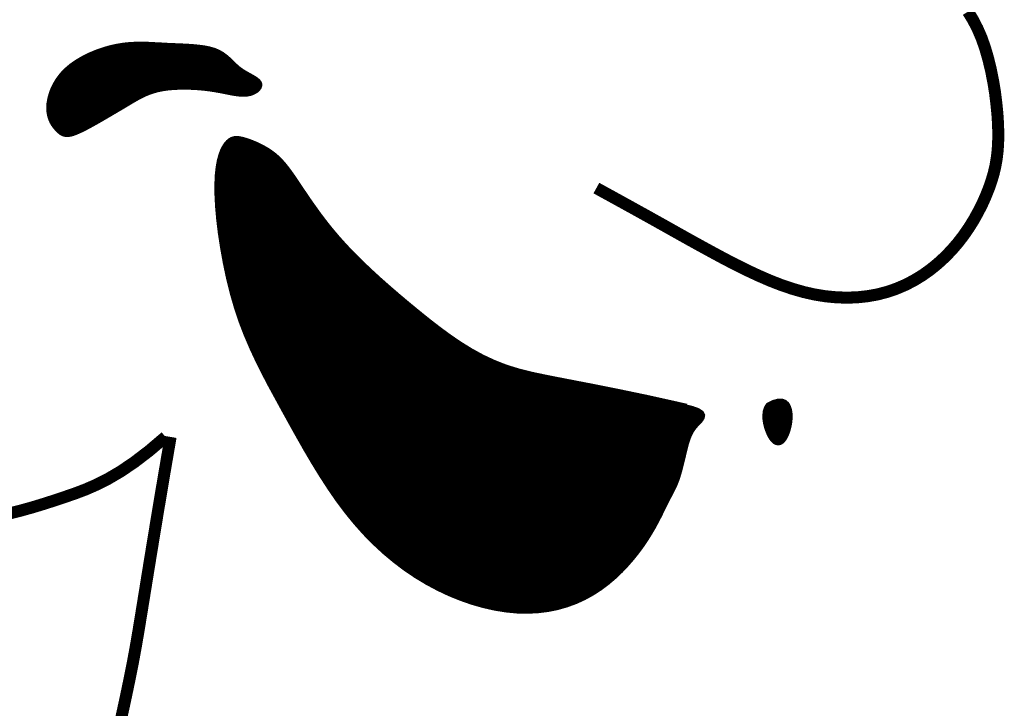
# Model space of a CAD drawing. Extents: x 0.5 to 9, y 11.5 to 22.5.
# Tile 160 of 169: x 7.584 to 7.773, y 13.336 to 13.468. Entities that reach past the tile are written whole.
import ezdxf

# ---------------------------------------------------------------- set-up
doc = ezdxf.new("R2010")
doc.units = 0
doc.header["$MEASUREMENT"] = 0
doc.layers.add('FACE', color=160, linetype='CONTINUOUS')

msp = doc.modelspace()

# ---------------------------------------------------------------- hatches: boundary and pattern name
at = {"layer": 'FACE', "linetype": 'Continuous'}
h = msp.add_hatch(dxfattribs=at)
h.set_pattern_fill('NET3', scale=0.001151, style=0)
h.set_pattern_definition([(0, (5.7215648, 10.74336963), (0, 0.000143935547), []), (60, (5.7215648, 10.74336963), (-0.00012465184, 7.19677734e-05), []), (120, (5.7215648, 10.74336963), (-0.00012465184, -7.19677734e-05), [])])
h.paths.add_polyline_path([(7.72736, 13.39443), (7.7284, 13.39494), (7.72927, 13.39518), (7.72997, 13.39518), (7.73052, 13.39499), (7.73094, 13.39462), (7.73123, 13.39412), (7.73142, 13.39352), (7.73153, 13.39285), (7.73155, 13.39214), (7.73151, 13.39141), (7.7314, 13.39068), (7.73124, 13.38997), (7.73104, 13.3893), (7.7308, 13.3887), (7.73053, 13.38818), (7.73023, 13.38776), (7.72992, 13.38745), (7.7296, 13.38727), (7.72927, 13.38721), (7.72894, 13.38727), (7.72861, 13.38744), (7.72828, 13.38774), (7.72796, 13.38815), (7.72764, 13.38869), (7.72735, 13.38933), (7.72709, 13.39006), (7.72688, 13.39085), (7.72675, 13.39165), (7.72672, 13.39245), (7.72679, 13.3932), (7.727, 13.39387)])
h.paths.add_polyline_path([(7.59149, 13.44701), (7.59118, 13.44734), (7.59087, 13.44771), (7.59057, 13.44814), (7.59029, 13.44863), (7.59006, 13.44918), (7.58987, 13.44979), (7.58975, 13.45046), (7.58971, 13.45122), (7.58975, 13.45204), (7.5899, 13.45292), (7.59014, 13.45384), (7.59049, 13.45479), (7.59096, 13.45575), (7.59155, 13.4567), (7.59226, 13.45762), (7.5931, 13.45849), (7.59407, 13.45931), (7.59516, 13.46006), (7.59634, 13.46075), (7.59758, 13.46136), (7.59887, 13.4619), (7.60019, 13.46236), (7.6015, 13.46274), (7.6028, 13.46302), (7.60405, 13.46322), (7.60526, 13.46335), (7.60645, 13.4634), (7.60763, 13.46341), (7.60879, 13.46338), (7.60996, 13.46332), (7.61114, 13.46326), (7.61233, 13.46319), (7.61356, 13.46314), (7.6148, 13.46309), (7.61602, 13.46303), (7.61723, 13.46295), (7.61838, 13.46284), (7.61947, 13.4627), (7.62048, 13.46249), (7.62139, 13.46223), (7.62218, 13.46189), (7.62287, 13.46149), (7.62348, 13.46105), (7.62404, 13.46057), (7.62455, 13.46008), (7.62505, 13.45959), (7.62555, 13.45912), (7.62608, 13.45867), (7.62664, 13.45827), (7.62723, 13.45791), (7.62782, 13.45757), (7.62838, 13.45726), (7.6289, 13.45696), (7.62935, 13.45667), (7.62971, 13.45638), (7.62996, 13.45609), (7.63008, 13.45578), (7.63007, 13.45546), (7.62995, 13.45515), (7.62974, 13.45485), (7.62944, 13.45458), (7.62907, 13.45434), (7.62865, 13.45414), (7.62818, 13.45399), (7.62768, 13.45389), (7.62716, 13.45385), (7.62661, 13.45386), (7.62604, 13.4539), (7.62546, 13.45398), (7.62486, 13.45407), (7.62426, 13.45419), (7.62366, 13.45431), (7.62305, 13.45443), (7.62243, 13.45455), (7.6218, 13.45466), (7.62115, 13.45477), (7.62047, 13.45487), (7.61975, 13.45496), (7.61898, 13.45504), (7.61816, 13.45511), (7.61728, 13.45516), (7.61636, 13.4552), (7.61541, 13.4552), (7.61443, 13.45518), (7.61346, 13.45513), (7.6125, 13.45505), (7.61156, 13.45492), (7.61067, 13.45474), (7.60983, 13.45452), (7.60904, 13.45426), (7.60829, 13.45396), (7.60758, 13.45363), (7.6069, 13.45329), (7.60625, 13.45292), (7.60563, 13.45256), (7.60501, 13.45219), (7.60441, 13.45183), (7.60381, 13.45147), (7.60321, 13.45112), (7.60261, 13.45076), (7.60199, 13.4504), (7.60135, 13.45002), (7.60069, 13.44964), (7.6, 13.44924), (7.59928, 13.44882), (7.59854, 13.4484), (7.59778, 13.44798), (7.59704, 13.44758), (7.59631, 13.4472), (7.59562, 13.44687), (7.59498, 13.44659), (7.5944, 13.44637), (7.59389, 13.44622), (7.59344, 13.44615), (7.59305, 13.44615), (7.5927, 13.44621), (7.59238, 13.44633), (7.59208, 13.4465), (7.59179, 13.44673)])
edge = h.paths.add_edge_path()
edge.add_line((7.71175, 13.3942), (7.70445, 13.39583))
edge.add_line((7.70445, 13.39583), (7.6983, 13.39711))
edge.add_line((7.6983, 13.39711), (7.69315, 13.39813))
edge.add_line((7.69315, 13.39813), (7.68884, 13.39896))
edge.add_line((7.68884, 13.39896), (7.68524, 13.39966))
edge.add_line((7.68524, 13.39966), (7.68218, 13.4003))
edge.add_line((7.68218, 13.4003), (7.67953, 13.40096))
edge.add_line((7.67953, 13.40096), (7.67712, 13.40171))
edge.add_line((7.67712, 13.40171), (7.67483, 13.40261))
edge.add_line((7.67483, 13.40261), (7.67263, 13.40364))
edge.add_line((7.67263, 13.40364), (7.6705, 13.40481))
edge.add_line((7.6705, 13.40481), (7.66844, 13.40608))
edge.add_line((7.66844, 13.40608), (7.66642, 13.40745))
edge.add_line((7.66642, 13.40745), (7.66444, 13.4089))
edge.add_line((7.66444, 13.4089), (7.66248, 13.41041))
edge.add_line((7.66248, 13.41041), (7.66054, 13.41197))
edge.add_line((7.66054, 13.41197), (7.6586, 13.41356))
edge.add_line((7.6586, 13.41356), (7.65668, 13.41517))
edge.add_line((7.65668, 13.41517), (7.65479, 13.4168))
edge.add_line((7.65479, 13.4168), (7.65294, 13.41843))
edge.add_line((7.65294, 13.41843), (7.65115, 13.42007))
edge.add_line((7.65115, 13.42007), (7.64944, 13.42169))
edge.add_line((7.64944, 13.42169), (7.64782, 13.4233))
edge.add_line((7.64782, 13.4233), (7.64631, 13.42489))
edge.add_line((7.64631, 13.42489), (7.64491, 13.42645))
edge.add_line((7.64491, 13.42645), (7.64363, 13.42797))
edge.add_line((7.64363, 13.42797), (7.64245, 13.42945))
edge.add_line((7.64245, 13.42945), (7.64137, 13.43087))
edge.add_line((7.64137, 13.43087), (7.64039, 13.43224))
edge.add_line((7.64039, 13.43224), (7.63948, 13.43353))
edge.add_line((7.63948, 13.43353), (7.63865, 13.43475))
edge.add_line((7.63865, 13.43475), (7.63789, 13.43588))
edge.add_line((7.63789, 13.43588), (7.63719, 13.43693))
edge.add_line((7.63719, 13.43693), (7.63654, 13.43789))
edge.add_line((7.63654, 13.43789), (7.63592, 13.43877))
edge.add_line((7.63592, 13.43877), (7.63533, 13.43958))
edge.add_line((7.63533, 13.43958), (7.63474, 13.44032))
edge.add_line((7.63474, 13.44032), (7.63414, 13.441))
edge.add_line((7.63414, 13.441), (7.63353, 13.44162))
edge.add_line((7.63353, 13.44162), (7.63288, 13.44219))
edge.add_line((7.63288, 13.44219), (7.63219, 13.44271))
edge.add_line((7.63219, 13.44271), (7.63147, 13.44319))
edge.add_line((7.63147, 13.44319), (7.63073, 13.44362))
edge.add_line((7.63073, 13.44362), (7.62999, 13.444))
edge.add_line((7.62999, 13.444), (7.62925, 13.44434))
edge.add_line((7.62925, 13.44434), (7.62853, 13.44464))
edge.add_line((7.62853, 13.44464), (7.62785, 13.44489))
edge.add_line((7.62785, 13.44489), (7.62722, 13.44509))
edge.add_line((7.62722, 13.44509), (7.62664, 13.44525))
edge.add_line((7.62664, 13.44525), (7.62612, 13.44535))
edge.add_line((7.62612, 13.44535), (7.62564, 13.44539))
edge.add_line((7.62564, 13.44539), (7.6252, 13.44535))
edge.add_line((7.6252, 13.44535), (7.62479, 13.44523))
edge.add_line((7.62479, 13.44523), (7.6244, 13.44502))
edge.add_line((7.6244, 13.44502), (7.62403, 13.44471))
edge.add_line((7.62403, 13.44471), (7.62366, 13.44428))
edge.add_line((7.62366, 13.44428), (7.6233, 13.44373))
edge.add_line((7.6233, 13.44373), (7.62295, 13.44304))
edge.add_line((7.62295, 13.44304), (7.62263, 13.44219))
edge.add_line((7.62263, 13.44219), (7.62235, 13.44115))
edge.add_line((7.62235, 13.44115), (7.62212, 13.43991))
edge.add_line((7.62212, 13.43991), (7.62196, 13.43844))
edge.add_line((7.62196, 13.43844), (7.62188, 13.43672))
edge.add_line((7.62188, 13.43672), (7.62189, 13.43474))
edge.add_line((7.62189, 13.43474), (7.622, 13.43249))
edge.add_line((7.622, 13.43249), (7.62222, 13.42999))
edge.add_line((7.62222, 13.42999), (7.62254, 13.42732))
edge.add_line((7.62254, 13.42732), (7.62297, 13.42452))
edge.add_line((7.62297, 13.42452), (7.62349, 13.42164))
edge.add_line((7.62349, 13.42164), (7.6241, 13.41874))
edge.add_line((7.6241, 13.41874), (7.62481, 13.41587))
edge.add_line((7.62481, 13.41587), (7.62562, 13.41308))
edge.add_line((7.62562, 13.41308), (7.62651, 13.41042))
edge.add_line((7.62651, 13.41042), (7.62749, 13.40787))
edge.add_line((7.62749, 13.40787), (7.62855, 13.4054))
edge.add_line((7.62855, 13.4054), (7.62967, 13.403))
edge.add_line((7.62967, 13.403), (7.63085, 13.40063))
edge.add_line((7.63085, 13.40063), (7.63208, 13.39828))
edge.add_line((7.63208, 13.39828), (7.63337, 13.39592))
edge.add_line((7.63337, 13.39592), (7.63468, 13.39352))
edge.add_line((7.63468, 13.39352), (7.63603, 13.39107))
edge.add_line((7.63603, 13.39107), (7.63742, 13.38858))
edge.add_line((7.63742, 13.38858), (7.63884, 13.38608))
edge.add_line((7.63884, 13.38608), (7.64031, 13.38358))
edge.add_line((7.64031, 13.38358), (7.64182, 13.38112))
edge.add_line((7.64182, 13.38112), (7.64338, 13.37871))
edge.add_line((7.64338, 13.37871), (7.64499, 13.37637))
edge.add_line((7.64499, 13.37637), (7.64666, 13.37413))
edge.add_line((7.64666, 13.37413), (7.64839, 13.37201))
edge.add_line((7.64839, 13.37201), (7.65017, 13.37001))
edge.add_line((7.65017, 13.37001), (7.65202, 13.36813))
edge.add_line((7.65202, 13.36813), (7.65392, 13.36637))
edge.add_line((7.65392, 13.36637), (7.65587, 13.36474))
edge.add_line((7.65587, 13.36474), (7.65787, 13.36322))
edge.add_line((7.65787, 13.36322), (7.65992, 13.36183))
edge.add_line((7.65992, 13.36183), (7.66202, 13.36056))
edge.add_line((7.66202, 13.36056), (7.66417, 13.35941))
edge.add_line((7.66417, 13.35941), (7.66634, 13.35838))
edge.add_line((7.66634, 13.35838), (7.66854, 13.35749))
edge.add_line((7.66854, 13.35749), (7.67074, 13.35672))
edge.add_line((7.67074, 13.35672), (7.67293, 13.3561))
edge.add_line((7.67293, 13.3561), (7.6751, 13.35561))
edge.add_line((7.6751, 13.35561), (7.67724, 13.35527))
edge.add_line((7.67724, 13.35527), (7.67933, 13.35507))
edge.add_line((7.67933, 13.35507), (7.68136, 13.35503))
edge.add_line((7.68136, 13.35503), (7.68333, 13.35513))
edge.add_line((7.68333, 13.35513), (7.68523, 13.35537))
edge.add_line((7.68523, 13.35537), (7.68707, 13.35574))
edge.add_line((7.68707, 13.35574), (7.68884, 13.35625))
edge.add_line((7.68884, 13.35625), (7.69053, 13.35687))
edge.add_line((7.69053, 13.35687), (7.69216, 13.35762))
edge.add_line((7.69216, 13.35762), (7.69371, 13.35847))
edge.add_line((7.69371, 13.35847), (7.69519, 13.35943))
edge.add_line((7.69519, 13.35943), (7.69659, 13.36048))
edge.add_line((7.69659, 13.36048), (7.69791, 13.3616))
edge.add_line((7.69791, 13.3616), (7.69915, 13.36278))
edge.add_line((7.69915, 13.36278), (7.7003, 13.364))
edge.add_line((7.7003, 13.364), (7.70137, 13.36523))
edge.add_line((7.70137, 13.36523), (7.70235, 13.36647))
edge.add_line((7.70235, 13.36647), (7.70325, 13.36769))
edge.add_line((7.70325, 13.36769), (7.70405, 13.36889))
edge.add_line((7.70405, 13.36889), (7.70477, 13.37005))
edge.add_line((7.70477, 13.37005), (7.70542, 13.37116))
edge.add_line((7.70542, 13.37116), (7.70599, 13.37222))
edge.add_line((7.70599, 13.37222), (7.70651, 13.37322))
edge.add_line((7.70651, 13.37322), (7.70697, 13.37415))
edge.add_line((7.70697, 13.37415), (7.70739, 13.37501))
edge.add_line((7.70739, 13.37501), (7.70777, 13.37578))
edge.add_line((7.70777, 13.37578), (7.70812, 13.37647))
edge.add_line((7.70812, 13.37647), (7.70844, 13.37708))
edge.add_line((7.70844, 13.37708), (7.70874, 13.37764))
edge.add_line((7.70874, 13.37764), (7.70901, 13.37817))
edge.add_line((7.70901, 13.37817), (7.70927, 13.37869))
edge.add_line((7.70927, 13.37869), (7.70951, 13.37922))
edge.add_line((7.70951, 13.37922), (7.70974, 13.37977))
edge.add_line((7.70974, 13.37977), (7.70996, 13.38037))
edge.add_line((7.70996, 13.38037), (7.71017, 13.38103))
edge.add_line((7.71017, 13.38103), (7.71038, 13.38174))
edge.add_line((7.71038, 13.38174), (7.71058, 13.38249))
edge.add_line((7.71058, 13.38249), (7.71077, 13.38326))
edge.add_line((7.71077, 13.38326), (7.71096, 13.38404))
edge.add_line((7.71096, 13.38404), (7.71115, 13.38481))
edge.add_line((7.71115, 13.38481), (7.71133, 13.38555))
edge.add_line((7.71133, 13.38555), (7.7115, 13.38626))
edge.add_line((7.7115, 13.38626), (7.71167, 13.38692))
edge.add_line((7.71167, 13.38692), (7.71185, 13.38753))
edge.add_line((7.71185, 13.38753), (7.71205, 13.38811))
edge.add_line((7.71205, 13.38811), (7.71226, 13.38865))
edge.add_line((7.71226, 13.38865), (7.71251, 13.38916))
edge.add_line((7.71251, 13.38916), (7.7128, 13.38966))
edge.add_line((7.7128, 13.38966), (7.71314, 13.39014))
edge.add_line((7.71314, 13.39014), (7.71355, 13.39062))
edge.add_line((7.71355, 13.39062), (7.714, 13.39109))
edge.add_line((7.714, 13.39109), (7.71443, 13.39156))
edge.add_line((7.71443, 13.39156), (7.71473, 13.39203))
edge.add_line((7.71473, 13.39203), (7.71481, 13.39249))
edge.add_line((7.71481, 13.39249), (7.71457, 13.39294))
edge.add_line((7.71457, 13.39294), (7.71392, 13.39338))
edge.add_line((7.71392, 13.39338), (7.71276, 13.3938))
edge.add_line((7.71276, 13.3938), (7.71099, 13.39421))

# ---------------------------------------------------------------- linework, layer by layer
at = {"layer": 'FACE', "color": 7}
for points, const_width in [([(7.76558, 13.46963), (7.76654, 13.46807), (7.76741, 13.46638), (7.76819, 13.46457), (7.76887, 13.46263), (7.76946, 13.46059), (7.76997, 13.45848), (7.7704, 13.45633), (7.77075, 13.4542), (7.77101, 13.45209), (7.77121, 13.45006), (7.77133, 13.44814), (7.77138, 13.44635), (7.77135, 13.44468), (7.77126, 13.4431), (7.77108, 13.4416), (7.77083, 13.44015), (7.7705, 13.43873), (7.77008, 13.43731), (7.76958, 13.43587), (7.76899, 13.43439), (7.76832, 13.43289), (7.76755, 13.43138), (7.76671, 13.42986), (7.76577, 13.42835), (7.76475, 13.42687), (7.76364, 13.42543), (7.76245, 13.42405), (7.76117, 13.42273), (7.75981, 13.42148), (7.75837, 13.42031), (7.75686, 13.41924), (7.75527, 13.41827), (7.75362, 13.41741), (7.75189, 13.41667), (7.7501, 13.41606), (7.74826, 13.41558), (7.74635, 13.41524), (7.7444, 13.41503), (7.74241, 13.41496), (7.74037, 13.41503), (7.73831, 13.41523), (7.73621, 13.41557), (7.7341, 13.41605), (7.73197, 13.41666), (7.72983, 13.41739), (7.72767, 13.41823), (7.72551, 13.41917), (7.72334, 13.42018), (7.72116, 13.42126), (7.71898, 13.42239), (7.7168, 13.42356), (7.7146, 13.42476), (7.71235, 13.426), (7.70999, 13.42732), (7.70746, 13.42874), (7.7047, 13.43028), (7.70165, 13.43197), (7.69826, 13.43384), (7.69448, 13.43591)], 0.0023), ([(7.71175, 13.3942), (7.70445, 13.39583), (7.6983, 13.39711), (7.69315, 13.39813), (7.68884, 13.39896), (7.68524, 13.39966), (7.68218, 13.4003), (7.67953, 13.40096), (7.67712, 13.40171), (7.67483, 13.40261), (7.67263, 13.40364), (7.6705, 13.40481), (7.66844, 13.40608), (7.66642, 13.40745), (7.66444, 13.4089), (7.66248, 13.41041), (7.66054, 13.41197), (7.6586, 13.41356), (7.65668, 13.41517), (7.65479, 13.4168), (7.65294, 13.41843), (7.65115, 13.42007), (7.64944, 13.42169), (7.64782, 13.4233), (7.64631, 13.42489), (7.64491, 13.42645), (7.64363, 13.42797), (7.64245, 13.42945), (7.64137, 13.43087), (7.64039, 13.43224), (7.63948, 13.43353), (7.63865, 13.43475), (7.63789, 13.43588), (7.63719, 13.43693), (7.63654, 13.43789), (7.63592, 13.43877), (7.63533, 13.43958), (7.63474, 13.44032), (7.63414, 13.441), (7.63353, 13.44162), (7.63288, 13.44219), (7.63219, 13.44271), (7.63147, 13.44319), (7.63073, 13.44362), (7.62999, 13.444), (7.62925, 13.44434), (7.62853, 13.44464), (7.62785, 13.44489), (7.62722, 13.44509), (7.62664, 13.44525), (7.62612, 13.44535), (7.62564, 13.44539), (7.6252, 13.44535), (7.62479, 13.44523), (7.6244, 13.44502), (7.62403, 13.44471), (7.62366, 13.44428), (7.6233, 13.44373), (7.62295, 13.44304), (7.62263, 13.44219), (7.62235, 13.44115), (7.62212, 13.43991), (7.62196, 13.43844), (7.62188, 13.43672), (7.62189, 13.43474), (7.622, 13.43249), (7.62222, 13.42999), (7.62254, 13.42732), (7.62297, 13.42452), (7.62349, 13.42164), (7.6241, 13.41874), (7.62481, 13.41587), (7.62562, 13.41308), (7.62651, 13.41042), (7.62749, 13.40787), (7.62855, 13.4054), (7.62967, 13.403), (7.63085, 13.40063), (7.63208, 13.39828), (7.63337, 13.39592), (7.63468, 13.39352), (7.63603, 13.39107), (7.63742, 13.38858), (7.63884, 13.38608), (7.64031, 13.38358), (7.64182, 13.38112), (7.64338, 13.37871), (7.64499, 13.37637), (7.64666, 13.37413), (7.64839, 13.37201), (7.65017, 13.37001), (7.65202, 13.36813), (7.65392, 13.36637), (7.65587, 13.36474), (7.65787, 13.36322), (7.65992, 13.36183), (7.66202, 13.36056), (7.66417, 13.35941), (7.66634, 13.35838), (7.66854, 13.35749), (7.67074, 13.35672), (7.67293, 13.3561), (7.6751, 13.35561), (7.67724, 13.35527), (7.67933, 13.35507), (7.68136, 13.35503), (7.68333, 13.35513), (7.68523, 13.35537), (7.68707, 13.35574), (7.68884, 13.35625), (7.69053, 13.35687), (7.69216, 13.35762), (7.69371, 13.35847), (7.69519, 13.35943), (7.69659, 13.36048), (7.69791, 13.3616), (7.69915, 13.36278), (7.7003, 13.364), (7.70137, 13.36523), (7.70235, 13.36647), (7.70325, 13.36769), (7.70405, 13.36889), (7.70477, 13.37005), (7.70542, 13.37116), (7.70599, 13.37222), (7.70651, 13.37322), (7.70697, 13.37415), (7.70739, 13.37501), (7.70777, 13.37578), (7.70812, 13.37647), (7.70844, 13.37708), (7.70874, 13.37764), (7.70901, 13.37817), (7.70927, 13.37869), (7.70951, 13.37922), (7.70974, 13.37977), (7.70996, 13.38037), (7.71017, 13.38103), (7.71038, 13.38174), (7.71058, 13.38249), (7.71077, 13.38326), (7.71096, 13.38404), (7.71115, 13.38481), (7.71133, 13.38555), (7.7115, 13.38626), (7.71167, 13.38692), (7.71185, 13.38753), (7.71205, 13.38811), (7.71226, 13.38865), (7.71251, 13.38916), (7.7128, 13.38966), (7.71314, 13.39014), (7.71355, 13.39062), (7.714, 13.39109), (7.71443, 13.39156), (7.71473, 13.39203), (7.71481, 13.39249), (7.71457, 13.39294), (7.71392, 13.39338), (7.71276, 13.3938), (7.71099, 13.39421)], 0.000969), ([(7.72736, 13.39443), (7.7284, 13.39494), (7.72927, 13.39518), (7.72997, 13.39518), (7.73052, 13.39499), (7.73094, 13.39462), (7.73123, 13.39412), (7.73142, 13.39352), (7.73153, 13.39285), (7.73155, 13.39214), (7.73151, 13.39141), (7.7314, 13.39068), (7.73124, 13.38997), (7.73104, 13.3893), (7.7308, 13.3887), (7.73053, 13.38818), (7.73023, 13.38776), (7.72992, 13.38745), (7.7296, 13.38727), (7.72927, 13.38721), (7.72894, 13.38727), (7.72861, 13.38744), (7.72828, 13.38774), (7.72796, 13.38815), (7.72764, 13.38869), (7.72735, 13.38933), (7.72709, 13.39006), (7.72688, 13.39085), (7.72675, 13.39165), (7.72672, 13.39245), (7.72679, 13.3932), (7.727, 13.39387), (7.72736, 13.39443)], 0.000969), ([(7.58229, 13.37374), (7.58457, 13.37432), (7.58671, 13.37492), (7.58877, 13.37555), (7.59077, 13.37619), (7.59274, 13.37685), (7.59472, 13.37753), (7.59675, 13.3783), (7.59886, 13.37922), (7.60109, 13.38035), (7.60349, 13.38176), (7.60609, 13.38352), (7.60893, 13.38569), (7.61205, 13.38834)], 0.0023), ([(7.61302, 13.38834), (7.61168, 13.38052), (7.61054, 13.37373), (7.60957, 13.36784), (7.60874, 13.36276), (7.60803, 13.35836), (7.60741, 13.35454), (7.60686, 13.35118), (7.60634, 13.34816), (7.60583, 13.34539), (7.60532, 13.34282), (7.60483, 13.34043), (7.60435, 13.33816), (7.60388, 13.336), (7.60342, 13.33391)], 0.0023)]:
    msp.add_lwpolyline(points, dxfattribs=dict(at, const_width=const_width))
at = {"layer": 'FACE', "color": 7, "const_width": 0.000969}
msp.add_lwpolyline([(7.59149, 13.44701), (7.59118, 13.44734), (7.59087, 13.44771), (7.59057, 13.44814), (7.59029, 13.44863), (7.59006, 13.44918), (7.58987, 13.44979), (7.58975, 13.45046), (7.58971, 13.45122), (7.58975, 13.45204), (7.5899, 13.45292), (7.59014, 13.45384), (7.59049, 13.45479), (7.59096, 13.45575), (7.59155, 13.4567), (7.59226, 13.45762), (7.5931, 13.45849), (7.59407, 13.45931), (7.59516, 13.46006), (7.59634, 13.46075), (7.59758, 13.46136), (7.59887, 13.4619), (7.60019, 13.46236), (7.6015, 13.46274), (7.6028, 13.46302), (7.60405, 13.46322), (7.60526, 13.46335), (7.60645, 13.4634), (7.60763, 13.46341), (7.60879, 13.46338), (7.60996, 13.46332), (7.61114, 13.46326), (7.61233, 13.46319), (7.61356, 13.46314), (7.6148, 13.46309), (7.61602, 13.46303), (7.61723, 13.46295), (7.61838, 13.46284), (7.61947, 13.4627), (7.62048, 13.46249), (7.62139, 13.46223), (7.62218, 13.46189), (7.62287, 13.46149), (7.62348, 13.46105), (7.62404, 13.46057), (7.62455, 13.46008), (7.62505, 13.45959), (7.62555, 13.45912), (7.62608, 13.45867), (7.62664, 13.45827), (7.62723, 13.45791), (7.62782, 13.45757), (7.62838, 13.45726), (7.6289, 13.45696), (7.62935, 13.45667), (7.62971, 13.45638), (7.62996, 13.45609), (7.63008, 13.45578), (7.63007, 13.45546), (7.62995, 13.45515), (7.62974, 13.45485), (7.62944, 13.45458), (7.62907, 13.45434), (7.62865, 13.45414), (7.62818, 13.45399), (7.62768, 13.45389), (7.62716, 13.45385), (7.62661, 13.45386), (7.62604, 13.4539), (7.62546, 13.45398), (7.62486, 13.45407), (7.62426, 13.45419), (7.62366, 13.45431), (7.62305, 13.45443), (7.62243, 13.45455), (7.6218, 13.45466), (7.62115, 13.45477), (7.62047, 13.45487), (7.61975, 13.45496), (7.61898, 13.45504), (7.61816, 13.45511), (7.61728, 13.45516), (7.61636, 13.4552), (7.61541, 13.4552), (7.61443, 13.45518), (7.61346, 13.45513), (7.6125, 13.45505), (7.61156, 13.45492), (7.61067, 13.45474), (7.60983, 13.45452), (7.60904, 13.45426), (7.60829, 13.45396), (7.60758, 13.45363), (7.6069, 13.45329), (7.60625, 13.45292), (7.60563, 13.45256), (7.60501, 13.45219), (7.60441, 13.45183), (7.60381, 13.45147), (7.60321, 13.45112), (7.60261, 13.45076), (7.60199, 13.4504), (7.60135, 13.45002), (7.60069, 13.44964), (7.6, 13.44924), (7.59928, 13.44882), (7.59854, 13.4484), (7.59778, 13.44798), (7.59704, 13.44758), (7.59631, 13.4472), (7.59562, 13.44687), (7.59498, 13.44659), (7.5944, 13.44637), (7.59389, 13.44622), (7.59344, 13.44615), (7.59305, 13.44615), (7.5927, 13.44621), (7.59238, 13.44633), (7.59208, 13.4465), (7.59179, 13.44673)], close=True, dxfattribs=at)

doc.saveas('drawing.dxf')
